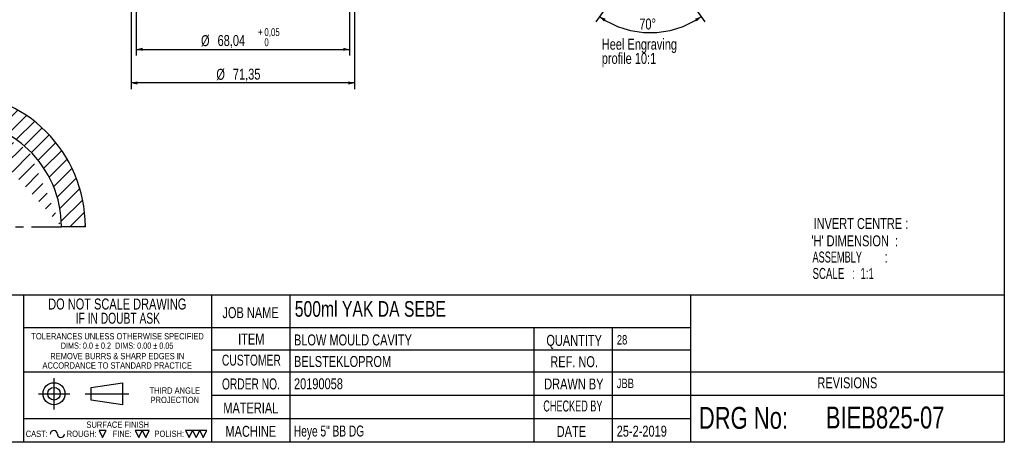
# Model space of a CAD drawing. Header units: millimetres. Extents: x 8 to 586, y 8 to 412.
# Tile 41 of 57: x 272 to 586, y 8 to 143. Entities that reach past the tile are written whole.
import ezdxf

# ---------------------------------------------------------------- set-up
doc = ezdxf.new("R2010")
doc.units = ezdxf.units.MM
doc.linetypes.add('CENTERX2', pattern=[20.32, 12.7, -2.54, 2.54, -2.54])
for name, color, linetype in [('CENTERLINE', 4, 'CENTERX2'), ('DIMENSIONS', 2, 'Continuous'), ('HATCH', 3, 'Continuous'), ('TEXT', 2, 'Continuous')]:
    doc.layers.add(name, color=color, linetype=linetype)
doc.layers.add('OUTLINE', color=7, linetype='Continuous', lineweight=25)
doc.styles.add('SLDTEXTSTYLE0', font='TXT', dxfattribs={"width": 0.75})
doc.styles.add('SLDTEXTSTYLE1', font='TXT', dxfattribs={"width": 0.660714})
doc.styles.add('SLDTEXTSTYLE2', font='TXT', dxfattribs={"width": 0.692308})
doc.styles.add('SLDTEXTSTYLE3', font='TXT', dxfattribs={"width": 0.702531})
doc.styles.add('SLDTEXTSTYLE4', font='TXT', dxfattribs={"width": 0.696874})
doc.styles.add('SLDTEXTSTYLE5', font='TXT', dxfattribs={"width": 0.620208})
doc.styles.add('SLDTEXTSTYLE6', font='TXT', dxfattribs={"width": 0.7})
doc.styles.add('SLDTEXTSTYLE7', font='TXT', dxfattribs={"width": 0.691176})
doc.styles.add('SLDTEXTSTYLE8', font='TXT', dxfattribs={"width": 0.625})
doc.dimstyles.new('SLDDIMSTYLE12', dxfattribs={"dimtxt": 3.5, "dimasz": 2, "dimexe": 0, "dimexo": 0.0625, "dimgap": 0.875, "dimtad": 1, "dimdec": 4, "dimlfac": 0.1, "dimzin": 12, "dimdsep": 46, "dimtxsty": 'SLDTEXTSTYLE0', "dimsah": 1, "dimcen": 0.09, "dimazin": 3, "dimtfac": 1, "dimtofl": 0, "dimtmove": 0, "dimatfit": 3, "dimfxl": 0, "dimfrac": 2, "dimtolj": 1, "dimtzin": 12, "dimarcsym": 0})
doc.dimstyles.new('SLDDIMSTYLE6', dxfattribs={"dimtxt": 3.5, "dimasz": 2, "dimexe": 0, "dimexo": 0.0625, "dimgap": 0.875, "dimtad": 1, "dimrnd": 1e-09, "dimzin": 12, "dimdsep": 46, "dimtxsty": 'SLDTEXTSTYLE0', "dimsah": 1, "dimcen": 0.09, "dimadec": 0, "dimazin": 3, "dimtfac": 1, "dimtofl": 0, "dimtmove": 0, "dimatfit": 3, "dimfxl": 0, "dimfrac": 2, "dimtolj": 1, "dimtzin": 12, "dimarcsym": 0})
doc.dimstyles.new('SLDDIMSTYLE9', dxfattribs={"dimtxt": 3.5, "dimasz": 2, "dimexe": 0, "dimexo": 0.0625, "dimgap": 0.875, "dimtad": 1, "dimrnd": 1e-09, "dimzin": 12, "dimdsep": 46, "dimtxsty": 'SLDTEXTSTYLE0', "dimsah": 1, "dimcen": 0.09, "dimadec": 0, "dimazin": 3, "dimtol": 1, "dimtp": 0.05, "dimtfac": 1, "dimtofl": 0, "dimtmove": 0, "dimatfit": 3, "dimfxl": 0, "dimfrac": 2, "dimtolj": 1, "dimarcsym": 0})

# ---------------------------------------------------------------- blocks, each defined once
blk = doc.blocks.new('SW_NOTE_0')
at = {"layer": 'TEXT', "color": 0, "char_height": 3.5, "attachment_point": 2}
for s, insert, style in [('DO NOT SCALE DRAWING', (28.71, 4.5), 'SLDTEXTSTYLE0'), ('IF IN DOUBT ASK', (28.89, -0.03), 'SLDTEXTSTYLE6')]:
    blk.add_mtext(s, dxfattribs=dict(at, insert=insert, style=style))
blk = doc.blocks.new('SW_NOTE_0_1')
at = {"layer": 'TEXT', "color": 0, "char_height": 2, "attachment_point": 2}
for s, insert, style in [('TOLERANCES UNLESS OTHERWISE SPECIFIED', (27.09, 2.57), 'SLDTEXTSTYLE0'), ('DIMS: 0.0 ± 0.2  DIMS: 0.00 ± 0.05', (26.93, -0.43), 'SLDTEXTSTYLE7')]:
    blk.add_mtext(s, dxfattribs=dict(at, insert=insert, style=style))
blk = doc.blocks.new('SW_NOTE_0_2')
at = {"layer": 'TEXT', "color": 0, "char_height": 2, "attachment_point": 2, "style": 'SLDTEXTSTYLE0'}
for s, insert in [('REMOVE BURRS & SHARP EDGES IN', (21.78, 2.57)), ('ACCORDANCE TO STANDARD PRACTICE', (21.75, -0.43))]:
    blk.add_mtext(s, dxfattribs=dict(at, insert=insert))
blk = doc.blocks.new('SW_NOTE_0_3')
at = {"layer": 'TEXT', "color": 0, "char_height": 2, "attachment_point": 2, "style": 'SLDTEXTSTYLE0'}
for s, insert in [('THIRD ANGLE', (8.34, 2.57)), ('PROJECTION', (8.33, -0.43))]:
    blk.add_mtext(s, dxfattribs=dict(at, insert=insert))
blk = doc.blocks.new('_D_20')
at = {"layer": 'DIMENSIONS'}
for p, q in [((307.35, 175.07), (307.35, 120.67)), ((378.7, 175.07), (378.7, 120.67)), ((378.7, 122.67), (307.35, 122.67))]:
    blk.add_line(p, q, dxfattribs=at)
for points in [[(307.35, 122.67), (309.35, 122.17), (309.35, 123.17)], [(378.7, 122.67), (376.7, 123.17), (376.7, 122.17)]]:
    blk.add_solid(points, dxfattribs=at)
at = {"layer": 'DIMENSIONS', "char_height": 3.5, "attachment_point": 1, "style": 'SLDTEXTSTYLE0'}
for s, insert in [('%%c', (334.57, 127.19)), ('71,35', (339.85, 127.24))]:
    blk.add_mtext(s, dxfattribs=dict(at, insert=insert))
blk = doc.blocks.new('_D_32')
at = {"layer": 'DIMENSIONS'}
for p, q in [((309.01, 162.57), (309.01, 131.41)), ((377.04, 162.57), (377.04, 131.41)), ((309.01, 133.41), (377.04, 133.41))]:
    blk.add_line(p, q, dxfattribs=at)
for points in [[(309.01, 133.41), (311.01, 132.91), (311.01, 133.91)], [(377.04, 133.41), (375.04, 133.91), (375.04, 132.91)]]:
    blk.add_solid(points, dxfattribs=at)
at = {"layer": 'DIMENSIONS', "attachment_point": 1, "style": 'SLDTEXTSTYLE0'}
for s, insert, char_height in [('+', (347.89, 140.16), 2.5), ('0,05', (349.91, 140.16), 2.5), ('%%c', (329.68, 137.93), 3.5), ('68,04', (334.96, 137.98), 3.5), ('0', (349.91, 136.93), 2.5)]:
    blk.add_mtext(s, dxfattribs=dict(at, insert=insert, char_height=char_height))
blk = doc.blocks.new('_D_36')
at = {"layer": 'DIMENSIONS'}
for p, q in [((469.47, 161.9), (455.68, 142.2)), ((476.63, 161.9), (490.42, 142.2))]:
    blk.add_line(p, q, dxfattribs=at)
blk.add_arc((473.05, 167.01), 28.28, 235, 305, dxfattribs=at)
for points in [[(456.83, 143.84), (458.24, 142.33), (458.78, 143.17)], [(489.28, 143.84), (487.33, 143.17), (487.87, 142.33)]]:
    blk.add_solid(points, dxfattribs=at)
at = {"layer": 'DIMENSIONS', "insert": (469.53, 143.24), "char_height": 3.5, "attachment_point": 1, "style": 'SLDTEXTSTYLE0'}
blk.add_mtext('70°', dxfattribs=at)
blk = doc.blocks.new('SW_NOTE_0_5')
at = {"layer": 'TEXT', "color": 0, "char_height": 3.5, "attachment_point": 1, "style": 'SLDTEXTSTYLE0'}
for s, insert in [('Heel Engraving', (0, 4.5)), ('profile 10:1', (0, -0.03))]:
    blk.add_mtext(s, dxfattribs=dict(at, insert=insert))

msp = doc.modelspace()

# ---------------------------------------------------------------- hatches: boundary and pattern name
at = {"layer": 'HATCH'}
h = msp.add_hatch(dxfattribs=at)
h.set_pattern_fill('ANSI31', color=256, style=0)
edge = h.paths.add_edge_path(flags=0)
edge.add_arc((249.86772, 75.39827), 35.97981, 83.042344, 91.3129432, ccw=False)
edge.add_line((254.22617, 111.11312), (254.21405, 111.01386))
edge.add_arc((249.86772, 75.39827), 35.87981, 46.5864655, 83.0423441, ccw=False)
edge.add_arc((251.19682, 76.80308), 33.94591, 0, 46.5864655, ccw=False)
edge.add_line((285.14272, 76.80308), (292.77439, 76.80308))
edge.add_arc((249.86772, 76.80308), 42.90666, 0, 180)
edge.add_line((206.96106, 76.80308), (214.59272, 76.80308))
edge.add_arc((248.53863, 76.80308), 33.94591, 133.4135345, 180, ccw=False)
edge.add_arc((249.86772, 75.39827), 35.87981, 113.0530236, 133.4135345, ccw=False)
edge.add_line((235.81781, 108.41282), (235.77865, 108.50483))
edge.add_arc((249.86772, 75.39827), 35.97981, 105.9362056, 113.0530238, ccw=False)
edge.add_line((239.98886, 109.9953), (240.01626, 109.89914))
edge.add_arc((249.86772, 75.39827), 35.87981, 91.3132628, 105.9362971, ccw=False)
edge.add_line((249.0454, 111.26865), (249.04331, 111.36863))

# ---------------------------------------------------------------- linework, layer by layer
at = {"layer": 'CENTERLINE'}
msp.add_line((214.59272, 76.80308), (285.14272, 76.80308), dxfattribs=at)
at = {"layer": 'OUTLINE'}
for p, q in [((586, 412), (586, 8)), ((292.77439, 76.80308), (285.14272, 76.80308)), ((586, 55), (183, 55)), ((273, 55), (273, 8)), ((333, 55), (333, 8)), ((358, 55), (358, 8)), ((486, 8), (486, 55)), ((333, 44.5), (273, 44.5)), ((486, 44.5), (333, 44.5)), ((436, 8), (436, 44.5)), ((461, 8), (461, 44.5)), ((333, 37.5), (486, 37.5)), ((273, 30.5), (586, 30.5)), ((282.77569, 18.5), (282.77569, 28.5)), ((294.67455, 25.5), (304.67455, 27)), ((294.67455, 21.5), (294.67455, 25.5)), ((304.67455, 27), (304.67455, 20)), ((277.77569, 23.5), (287.77569, 23.5)), ((292.67455, 23.5), (306.67455, 23.5)), ((333, 23), (486, 23)), ((486, 23), (586, 23)), ((304.67455, 20), (294.67455, 21.5)), ((486, 15.5), (273, 15.5)), ((299.41865, 11.75), (297.16865, 11.75)), ((297.16865, 11.75), (298.29365, 9.5)), ((298.29365, 9.5), (299.41865, 11.75)), ((310.93161, 11.75), (308.68161, 11.75)), ((308.68161, 11.75), (309.80661, 9.5)), ((309.80661, 9.5), (310.93161, 11.75)), ((313.18161, 11.75), (310.93161, 11.75)), ((310.93161, 11.75), (312.05661, 9.5)), ((312.05661, 9.5), (313.18161, 11.75)), ((327, 11.75), (324.75, 11.75)), ((324.75, 11.75), (325.875, 9.5)), ((325.875, 9.5), (327, 11.75)), ((329.25, 11.75), (327, 11.75)), ((327, 11.75), (328.125, 9.5)), ((328.125, 9.5), (329.25, 11.75)), ((331.5, 11.75), (329.25, 11.75)), ((329.25, 11.75), (330.375, 9.5)), ((330.375, 9.5), (331.5, 11.75)), ((586, 8), (8, 8))]:
    msp.add_line(p, q, dxfattribs=at)
for radius in [3.5, 2]:
    msp.add_circle((282.77569, 23.5), radius, dxfattribs=at)
for centre, radius, start, end in [((249.86772, 76.80308), 42.90666, 0, 180), ((249.86772, 75.39827), 35.87981, 46.5864655, 83.0410774), ((251.19682, 76.80308), 33.94591, 0, 46.5864655), ((282.70836, 10.625), 1.125, 0, 180), ((284.95836, 10.625), 1.125, 180, 0)]:
    msp.add_arc(centre, radius, start, end, dxfattribs=at)

# ---------------------------------------------------------------- block references
at = {"layer": 'TEXT'}
for name, p in [('SW_NOTE_0_5', (457.55978, 132.29507)), ('SW_NOTE_0', (274.24686, 49.38226)), ('SW_NOTE_0_1', (275.95589, 40.27512)), ('SW_NOTE_0_2', (281.1795, 33.95369)), ('SW_NOTE_0_3', (312.98886, 22.95369))]:
    msp.add_blockref(name, p, dxfattribs=at)

# ---------------------------------------------------------------- texts
for s, insert, char_height, attachment_point, style in [('INVERT CENTRE :', (525.13201, 79.56571), 3.5, 1, 'SLDTEXTSTYLE0'), ("'H' DIMENSION  :", (524.44396, 74.03884), 3.5, 1, 'SLDTEXTSTYLE0'), ('ASSEMBLY         :', (524.79564, 68.87764), 3.5, 1, 'SLDTEXTSTYLE8'), ('SCALE   :  1:1', (524.79564, 63.64092), 3.5, 1, 'SLDTEXTSTYLE1'), ('500ml YAK DA SEBE', (359.59608, 53.07133), 5, 1, 'SLDTEXTSTYLE0'), ('JOB NAME', (345.48697, 51.1278), 3.5, 2, 'SLDTEXTSTYLE0'), ('ITEM', (345.71908, 42.70142), 3.5, 2, 'SLDTEXTSTYLE0'), ('BLOW MOULD CAVITY', (359.33565, 42.42156), 3.5, 1, 'SLDTEXTSTYLE0'), ('QUANTITY', (448.74339, 42.28181), 3.5, 2, 'SLDTEXTSTYLE0'), ('28', (462.35518, 42.21082), 3, 1, 'SLDTEXTSTYLE0'), ('CUSTOMER', (345.75551, 35.97385), 3.5, 2, 'SLDTEXTSTYLE3'), ('BELSTEKLOPROM', (359.33565, 35.54554), 3.5, 1, 'SLDTEXTSTYLE0'), ('REF. NO.', (448.74262, 35.47023), 3.5, 2, 'SLDTEXTSTYLE0'), ('ORDER NO.', (345.60764, 28.37055), 3.5, 2, 'SLDTEXTSTYLE4'), ('20190058', (359.33565, 28.42402), 3.5, 1, 'SLDTEXTSTYLE0'), ('DRAWN BY', (448.64783, 28.36069), 3.5, 2, 'SLDTEXTSTYLE0'), ('JBB', (462.31932, 28.2897), 3, 1, 'SLDTEXTSTYLE0'), ('REVISIONS', (535.91901, 28.73986), 3.5, 2, 'SLDTEXTSTYLE0'), ('MATERIAL', (345.57082, 20.7035), 3.5, 2, 'SLDTEXTSTYLE0'), ('CHECKED BY', (448.33641, 21.33873), 3.5, 2, 'SLDTEXTSTYLE5'), ('DRG No:', (488.51995, 19.3028), 7, 1, 'SLDTEXTSTYLE0'), ('BIEB825-07', (529.0469, 19.40975), 7, 1, 'SLDTEXTSTYLE0'), ('SURFACE FINISH', (303.10103, 14.63617), 2, 2, 'SLDTEXTSTYLE0'), ('MACHINE', (345.56839, 13.25379), 3.5, 2, 'SLDTEXTSTYLE0'), ('Heye 5" BB DG', (359.32857, 13.35309), 3.5, 1, 'SLDTEXTSTYLE2'), ('DATE', (447.867, 13.20559), 3.5, 2, 'SLDTEXTSTYLE0'), ('25-2-2019', (462.31932, 13.3049), 3.5, 1, 'SLDTEXTSTYLE0'), ('CAST:', (273.74145, 11.71938), 2, 1, 'SLDTEXTSTYLE0'), ('ROUGH:', (286.81775, 11.71938), 2, 1, 'SLDTEXTSTYLE0'), ('FINE:', (301.4722, 11.71938), 2, 1, 'SLDTEXTSTYLE0'), ('POLISH:', (314.82446, 11.71938), 2, 1, 'SLDTEXTSTYLE0')]:
    msp.add_mtext(s, dxfattribs=dict(at, insert=insert, char_height=char_height, attachment_point=attachment_point, style=style))

# ---------------------------------------------------------------- dimensions: what is measured, and where the dimension line sits
at = {"layer": 'DIMENSIONS'}
for base, p1, p2, dimstyle, picture, middle in [((307.35057, 122.67351), (378.70057, 176.07238), (307.35057, 176.07238), 'SLDDIMSTYLE6', '_D_20', (343.02557, 122.67351)), ((377.04439, 133.41401), (309.00675, 163.57238), (377.04439, 163.57238), 'SLDDIMSTYLE9', '_D_32', (343.02557, 133.41401))]:
    dim = msp.add_linear_dim(base=base, p1=p1, p2=p2, text='%%c<>', dimstyle=dimstyle, dxfattribs=at)
    dim.commit()
    dim.dimension.update_dxf_attribs({"geometry": picture, "text_midpoint": middle, "dimtype": 160})
dim = msp.add_angular_dim_2l(base=(473.05355, 138.72366), line1=((475.10143, 164.08285), (476.05923, 162.71497)), line2=((470.04786, 162.71497), (471.00566, 164.08285)), dimstyle='SLDDIMSTYLE12', dxfattribs=at)
dim.commit()
dim.dimension.update_dxf_attribs({"geometry": '_D_36', "text_midpoint": (473.05355, 138.72366), "dimtype": 162})

doc.saveas('drawing.dxf')
